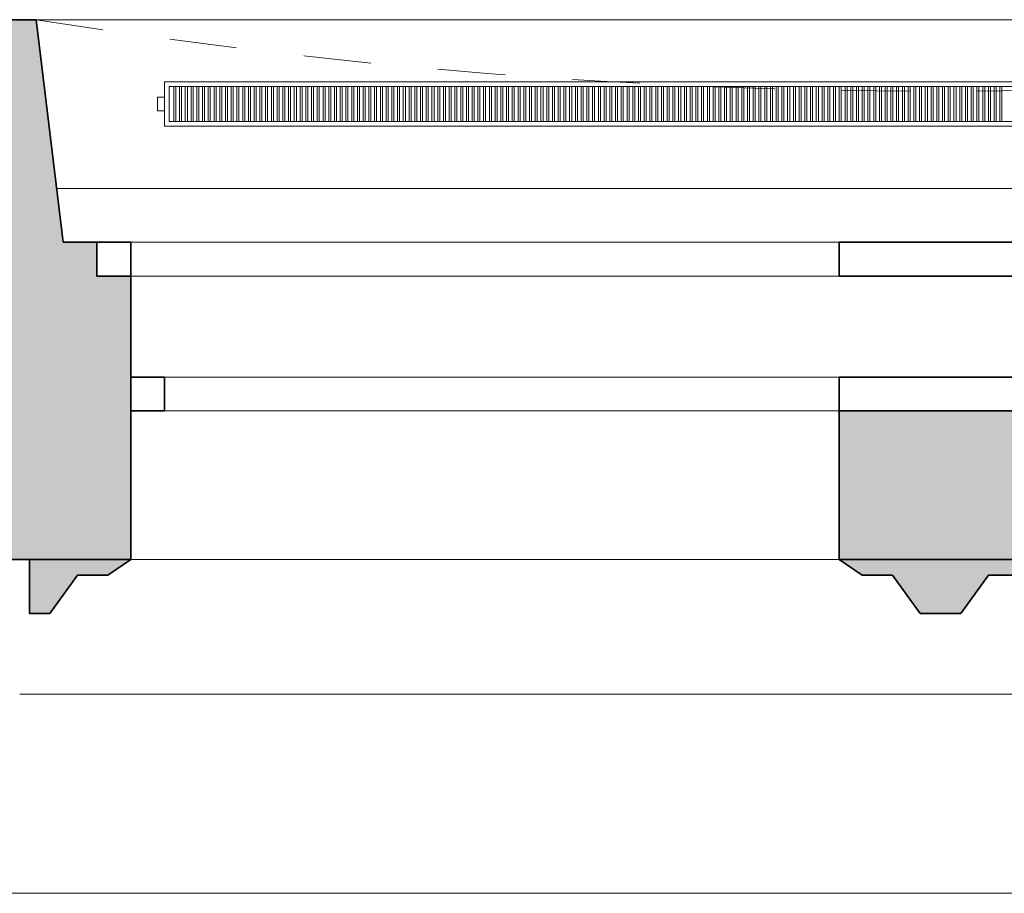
# Model space of a CAD drawing. Header units: metres. Extents: x -0.2 to 46.9, y -0.5 to 28.
# Tile 25 of 30: x 35.4 to 36.8, y -0.5 to 0.8. Entities that reach past the tile are written whole.
import ezdxf

# ---------------------------------------------------------------- set-up
doc = ezdxf.new("R2010")
doc.units = ezdxf.units.M
doc.linetypes.add('AV - Cerch_ 1 tecka 4mm', pattern=[0.006, 0.004, -0.001, 0, -0.001])
for name, color, linetype, lineweight in [('AV-SRAFY', 7, 'Continuous', 35), ('AV-STAVBA', 7, 'Continuous', 18), ('AV-VYBAVENI', 7, 'Continuous', 18)]:
    doc.layers.add(name, color=color, linetype=linetype, lineweight=lineweight)

# ---------------------------------------------------------------- blocks, each defined once
blk = doc.blocks.new('WI_4-4_dvojité - 2400x2350-1624758-3NP')
at = {"layer": 'AV-STAVBA', "color": 254, "linetype": 'AV - Cerch_ 1 tecka 4mm', "lineweight": 13, "true_color": 0xcccccc}
for p, q in [((1.25, 0.4), (-1.25, 0.4)), ((1.2, 0.4), (-1.2, 0.4)), ((-1.2, 0.4), (1.2, 0.4)), ((1.25, -0.4), (-1.25, -0.4)), ((-1.25, -0.4), (1.25, -0.4)), ((1.2, -0.4), (-1.2, -0.4))]:
    blk.add_line(p, q, dxfattribs=at)
at = {"layer": 'AV-STAVBA', "color": 254, "true_color": 0xcccccc}
for p, q in [((-1.2, 0.18), (1.2, 0.18)), ((0.15, 0.18), (1.15, 0.18)), ((1.15, 0.13), (1.15, 0.18)), ((1.2, 0.13), (1.2, 0.18)), ((-1.2, 0.13), (1.2, 0.13)), ((1.15, 0.13), (0.15, 0.13)), ((-1.25, -0.02), (1.25, -0.02)), ((1.2, -0.02), (0.15, -0.02)), ((1.2, -0.02), (1.2, -0.07)), ((1.25, -0.02), (1.25, -0.07)), ((-1.25, -0.07), (1.25, -0.07)), ((0.15, -0.07), (1.2, -0.07))]:
    blk.add_line(p, q, dxfattribs=at)
at = {"layer": 'AV-STAVBA', "color": 254, "lineweight": 35, "true_color": 0xcccccc}
for p, q in [((0.15, 0.13), (0.15, 0.18)), ((1.2, 0.18), (1.15, 0.18)), ((1.15, 0.18), (1.15, 0.13)), ((-0.15, 0.13), (0.15, 0.13)), ((1.15, 0.13), (1.2, 0.13)), ((-0.15, -0.02), (0.15, -0.02)), ((0.15, -0.02), (0.15, -0.07)), ((1.2, -0.07), (1.2, -0.02)), ((0.15, -0.07), (-0.15, -0.07)), ((1.25, -0.07), (1.2, -0.07))]:
    blk.add_line(p, q, dxfattribs=at)
blk = doc.blocks.new('GM_Nika se zkoseným ostěním a klenutým nadpražím - 2600x2550-1220466-3NP')
at = {"layer": 'AV-STAVBA', "color": 254, "linetype": 'AV - Cerch_ 1 tecka 4mm', "lineweight": 13, "true_color": 0xcccccc}
for p, q in [((1.3, 0.4), (-1.3, 0.4)), ((1.34, -0.4), (-1.34, -0.4))]:
    blk.add_line(p, q, dxfattribs=at)
blk.add_arc((0, -8.7937), 8.5, 80.92965, 99.07035, dxfattribs=at)
blk = doc.blocks.new('GM_Nika_zkosené ostění - v850-1221131-3NP')
at = {"layer": 'AV-STAVBA', "color": 254, "linetype": 'AV - Cerch_ 1 tecka 4mm', "lineweight": 13, "true_color": 0xcccccc}
blk.add_line((-1.215, 0.4), (1.465, 0.4), dxfattribs=at)
blk = doc.blocks.new('Šambrána krajní_2NP1 - Šambrána krajní_2NP-1630025-3NP')
at = {"layer": 'AV-STAVBA', "true_color": 0xcccccc}
blk.add_hatch(color=254, dxfattribs=at).paths.add_polyline_path([(36.5698, 0.0282), (36.8698, 0.0282), (36.8698, 0.2482), (36.5698, 0.2482)])
h = blk.add_hatch(color=254, dxfattribs=at)
h.paths.add_polyline_path([(35.3698, -0.0518), (35.3998, -0.0518), (35.441, 0.0048), (35.486, 0.0048), (35.5198, 0.0282), (35.3698, 0.0282)])
h.paths.add_polyline_path([(36.7498, -0.0518), (36.791, 0.0048), (36.836, 0.0048), (36.8698, 0.0282), (36.5698, 0.0282), (36.6037, 0.0048), (36.6487, 0.0048), (36.6898, -0.0518)])
h.paths.add_polyline_path([(38.0398, -0.0518), (38.0698, -0.0518), (38.0698, 0.0282), (37.9198, 0.0282), (37.9537, 0.0048), (37.9987, 0.0048)])
at = {"layer": 'AV-STAVBA', "color": 254, "lineweight": 35, "true_color": 0xcccccc}
for p, q in [((36.8698, 0.2482), (36.5698, 0.2482)), ((36.5698, 0.2482), (36.5698, 0.0282)), ((35.3698, 0.0282), (35.3698, -0.0518)), ((35.5198, 0.0282), (35.3698, 0.0282)), ((35.486, 0.0048), (35.5198, 0.0282)), ((36.8698, 0.0282), (36.5698, 0.0282)), ((36.5698, 0.0282), (36.6037, 0.0048)), ((36.5698, 0.0282), (36.8698, 0.0282)), ((35.3998, -0.0518), (35.441, 0.0048)), ((35.441, 0.0048), (35.486, 0.0048)), ((36.6037, 0.0048), (36.6487, 0.0048)), ((36.6487, 0.0048), (36.6898, -0.0518)), ((36.7498, -0.0518), (36.791, 0.0048)), ((36.791, 0.0048), (36.836, 0.0048)), ((35.3698, -0.0518), (35.3998, -0.0518)), ((36.6898, -0.0518), (36.7498, -0.0518))]:
    blk.add_line(p, q, dxfattribs=at)
at = {"layer": 'AV-STAVBA', "color": 254, "true_color": 0xcccccc}
for p, q in [((35.3554, -0.1718), (38.0937, -0.1718)), ((34.6125, -0.4668), (38.8365, -0.4668))]:
    blk.add_line(p, q, dxfattribs=at)
blk = doc.blocks.new('D0089 - 1514 - OÚPSŘ_Benešova_rvt-1-3NP')
at = {"layer": 'AV-SRAFY', "lineweight": 18, "true_color": 0xcccccc}
h = blk.add_hatch(color=254, dxfattribs=at)
h.paths.add_polyline_path([(33.9791, 0.0282), (35.5198, 0.0282), (35.5198, 0.4482), (35.4698, 0.4482), (35.4698, 0.4982), (35.4198, 0.4982), (35.3798, 0.8282), (33.9791, 0.8282), (33.9791, 0.3582)])
h.paths.add_polyline_path([(38.0721, 0.0282), (39.2648, 0.0282), (39.2648, 0.3282), (39.7648, 0.3282), (39.7648, 0.8282), (38.0598, 0.8282), (38.0198, 0.4982), (37.9698, 0.4982), (37.9698, 0.4482), (37.9198, 0.4482), (37.9198, 0.0282)])
at = {"layer": 'AV-STAVBA', "color": 254, "lineweight": 35, "true_color": 0xcccccc}
for p, q in [((35.3798, 0.8282), (34.0498, 0.8282)), ((35.4198, 0.4982), (35.3798, 0.8282)), ((35.4698, 0.4982), (35.4198, 0.4982)), ((35.4698, 0.4482), (35.4698, 0.4982)), ((35.5198, 0.4482), (35.4698, 0.4482)), ((35.5198, 0.0282), (35.5198, 0.4482)), ((33.9791, 0.0282), (35.5198, 0.0282))]:
    blk.add_line(p, q, dxfattribs=at)
at = {"layer": 'AV-STAVBA', "color": 254, "true_color": 0xcccccc}
for p, q in [((38.0295, 0.5782), (35.4101, 0.5782)), ((36.5698, 0.4482), (35.5198, 0.4482)), ((36.5698, 0.0282), (35.5198, 0.0282))]:
    blk.add_line(p, q, dxfattribs=at)
at = {"layer": 'AV-STAVBA', "color": 254, "lineweight": 18, "true_color": 0xcccccc, "rotation": 180}
for name in ['GM_Nika se zkoseným ostěním a klenutým nadpražím - 2600x2550-1220466-3NP', 'WI_4-4_dvojité - 2400x2350-1624758-3NP']:
    blk.add_blockref(name, (36.7198, 0.4282), dxfattribs=at)
at = {"layer": 'AV-STAVBA', "color": 254, "lineweight": 18, "true_color": 0xcccccc}
for name, p in [('GM_Nika_zkosené ostění - v850-1221131-3NP', (36.5948, 0.4282)), ('Šambrána krajní_2NP1 - Šambrána krajní_2NP-1630025-3NP', (0, 0))]:
    blk.add_blockref(name, p, dxfattribs=at)
blk = doc.blocks.new('PF_Deskový radiátor_připojení boční - 2300_500_66-855974-3NP')
at = {"layer": 'AV-VYBAVENI', "color": 5, "true_color": 0x0000ff}
for p, q in [((1.15, 0.033), (-1.15, 0.033)), ((-1.15, 0.033), (-1.15, -0.033)), ((-1.143, -0.026), (-1.143, 0.026)), ((-1.143, 0.026), (1.143, 0.026)), ((-1.133, 0.026), (-1.136, 0.026)), ((-1.136, 0.026), (-1.136, -0.026)), ((-1.133, -0.026), (-1.133, 0.026)), ((-1.1245, 0.026), (-1.1275, 0.026)), ((-1.1275, 0.026), (-1.1275, -0.026)), ((-1.1245, -0.026), (-1.1245, 0.026)), ((-1.116, 0.026), (-1.119, 0.026)), ((-1.119, 0.026), (-1.119, -0.026)), ((-1.116, -0.026), (-1.116, 0.026)), ((-1.1075, 0.026), (-1.1105, 0.026)), ((-1.1105, 0.026), (-1.1105, -0.026)), ((-1.1075, -0.026), (-1.1075, 0.026)), ((-1.099, 0.026), (-1.102, 0.026)), ((-1.102, 0.026), (-1.102, -0.026)), ((-1.099, -0.026), (-1.099, 0.026)), ((-1.0905, 0.026), (-1.0935, 0.026)), ((-1.0935, 0.026), (-1.0935, -0.026)), ((-1.0905, -0.026), (-1.0905, 0.026)), ((-1.082, 0.026), (-1.085, 0.026)), ((-1.085, 0.026), (-1.085, -0.026)), ((-1.082, -0.026), (-1.082, 0.026)), ((-1.0735, 0.026), (-1.0765, 0.026)), ((-1.0765, 0.026), (-1.0765, -0.026)), ((-1.0735, -0.026), (-1.0735, 0.026)), ((-1.065, 0.026), (-1.068, 0.026)), ((-1.068, 0.026), (-1.068, -0.026)), ((-1.065, -0.026), (-1.065, 0.026)), ((-1.0565, 0.026), (-1.0595, 0.026)), ((-1.0595, 0.026), (-1.0595, -0.026)), ((-1.0565, -0.026), (-1.0565, 0.026)), ((-1.048, 0.026), (-1.051, 0.026)), ((-1.051, 0.026), (-1.051, -0.026)), ((-1.048, -0.026), (-1.048, 0.026)), ((-1.0395, 0.026), (-1.0425, 0.026)), ((-1.0425, 0.026), (-1.0425, -0.026)), ((-1.0395, -0.026), (-1.0395, 0.026)), ((-1.031, 0.026), (-1.034, 0.026)), ((-1.034, 0.026), (-1.034, -0.026)), ((-1.031, -0.026), (-1.031, 0.026)), ((-1.0225, 0.026), (-1.0255, 0.026)), ((-1.0255, 0.026), (-1.0255, -0.026)), ((-1.0225, -0.026), (-1.0225, 0.026)), ((-1.014, 0.026), (-1.017, 0.026)), ((-1.017, 0.026), (-1.017, -0.026)), ((-1.014, -0.026), (-1.014, 0.026)), ((-1.0055, 0.026), (-1.0085, 0.026)), ((-1.0085, 0.026), (-1.0085, -0.026)), ((-1.0055, -0.026), (-1.0055, 0.026)), ((-0.997, 0.026), (-1, 0.026)), ((-1, 0.026), (-1, -0.026)), ((-0.997, -0.026), (-0.997, 0.026)), ((-0.9885, 0.026), (-0.9915, 0.026)), ((-0.9915, 0.026), (-0.9915, -0.026)), ((-0.9885, -0.026), (-0.9885, 0.026)), ((-0.98, 0.026), (-0.983, 0.026)), ((-0.983, 0.026), (-0.983, -0.026)), ((-0.98, -0.026), (-0.98, 0.026)), ((-0.9715, 0.026), (-0.9745, 0.026)), ((-0.9745, 0.026), (-0.9745, -0.026)), ((-0.9715, -0.026), (-0.9715, 0.026)), ((-0.963, 0.026), (-0.966, 0.026)), ((-0.966, 0.026), (-0.966, -0.026)), ((-0.963, -0.026), (-0.963, 0.026)), ((-0.9545, 0.026), (-0.9575, 0.026)), ((-0.9575, 0.026), (-0.9575, -0.026)), ((-0.9545, -0.026), (-0.9545, 0.026)), ((-0.946, 0.026), (-0.949, 0.026)), ((-0.949, 0.026), (-0.949, -0.026)), ((-0.946, -0.026), (-0.946, 0.026)), ((-0.9375, 0.026), (-0.9405, 0.026)), ((-0.9405, 0.026), (-0.9405, -0.026)), ((-0.9375, -0.026), (-0.9375, 0.026)), ((-0.929, 0.026), (-0.932, 0.026)), ((-0.932, 0.026), (-0.932, -0.026)), ((-0.929, -0.026), (-0.929, 0.026)), ((-0.9205, 0.026), (-0.9235, 0.026)), ((-0.9235, 0.026), (-0.9235, -0.026)), ((-0.9205, -0.026), (-0.9205, 0.026)), ((-0.912, 0.026), (-0.915, 0.026)), ((-0.915, 0.026), (-0.915, -0.026)), ((-0.912, -0.026), (-0.912, 0.026)), ((-0.9035, 0.026), (-0.9065, 0.026)), ((-0.9065, 0.026), (-0.9065, -0.026)), ((-0.9035, -0.026), (-0.9035, 0.026)), ((-0.895, 0.026), (-0.898, 0.026)), ((-0.898, 0.026), (-0.898, -0.026)), ((-0.895, -0.026), (-0.895, 0.026)), ((-0.8865, 0.026), (-0.8895, 0.026)), ((-0.8895, 0.026), (-0.8895, -0.026)), ((-0.8865, -0.026), (-0.8865, 0.026)), ((-0.878, 0.026), (-0.881, 0.026)), ((-0.881, 0.026), (-0.881, -0.026)), ((-0.878, -0.026), (-0.878, 0.026)), ((-0.8695, 0.026), (-0.8725, 0.026)), ((-0.8725, 0.026), (-0.8725, -0.026)), ((-0.8695, -0.026), (-0.8695, 0.026)), ((-0.861, 0.026), (-0.864, 0.026)), ((-0.864, 0.026), (-0.864, -0.026)), ((-0.861, -0.026), (-0.861, 0.026)), ((-0.8525, 0.026), (-0.8555, 0.026)), ((-0.8555, 0.026), (-0.8555, -0.026)), ((-0.8525, -0.026), (-0.8525, 0.026)), ((-0.844, 0.026), (-0.847, 0.026)), ((-0.847, 0.026), (-0.847, -0.026)), ((-0.844, -0.026), (-0.844, 0.026)), ((-0.8355, 0.026), (-0.8385, 0.026)), ((-0.8385, 0.026), (-0.8385, -0.026)), ((-0.8355, -0.026), (-0.8355, 0.026)), ((-0.827, 0.026), (-0.83, 0.026)), ((-0.83, 0.026), (-0.83, -0.026)), ((-0.827, -0.026), (-0.827, 0.026)), ((-0.8185, 0.026), (-0.8215, 0.026)), ((-0.8215, 0.026), (-0.8215, -0.026)), ((-0.8185, -0.026), (-0.8185, 0.026)), ((-0.81, 0.026), (-0.813, 0.026)), ((-0.813, 0.026), (-0.813, -0.026)), ((-0.81, -0.026), (-0.81, 0.026)), ((-0.8015, 0.026), (-0.8045, 0.026)), ((-0.8045, 0.026), (-0.8045, -0.026)), ((-0.8015, -0.026), (-0.8015, 0.026)), ((-0.793, 0.026), (-0.796, 0.026)), ((-0.796, 0.026), (-0.796, -0.026)), ((-0.793, -0.026), (-0.793, 0.026)), ((-0.7845, 0.026), (-0.7875, 0.026)), ((-0.7875, 0.026), (-0.7875, -0.026)), ((-0.7845, -0.026), (-0.7845, 0.026)), ((-0.776, 0.026), (-0.779, 0.026)), ((-0.779, 0.026), (-0.779, -0.026)), ((-0.776, -0.026), (-0.776, 0.026)), ((-0.7675, 0.026), (-0.7705, 0.026)), ((-0.7705, 0.026), (-0.7705, -0.026)), ((-0.7675, -0.026), (-0.7675, 0.026)), ((-0.759, 0.026), (-0.762, 0.026)), ((-0.762, 0.026), (-0.762, -0.026)), ((-0.759, -0.026), (-0.759, 0.026)), ((-0.7505, 0.026), (-0.7535, 0.026)), ((-0.7535, 0.026), (-0.7535, -0.026)), ((-0.7505, -0.026), (-0.7505, 0.026)), ((-0.742, 0.026), (-0.745, 0.026)), ((-0.745, 0.026), (-0.745, -0.026)), ((-0.742, -0.026), (-0.742, 0.026)), ((-0.7335, 0.026), (-0.7365, 0.026)), ((-0.7365, 0.026), (-0.7365, -0.026)), ((-0.7335, -0.026), (-0.7335, 0.026)), ((-0.725, 0.026), (-0.728, 0.026)), ((-0.728, 0.026), (-0.728, -0.026)), ((-0.725, -0.026), (-0.725, 0.026)), ((-0.7165, 0.026), (-0.7195, 0.026)), ((-0.7195, 0.026), (-0.7195, -0.026)), ((-0.7165, -0.026), (-0.7165, 0.026)), ((-0.708, 0.026), (-0.711, 0.026)), ((-0.711, 0.026), (-0.711, -0.026)), ((-0.708, -0.026), (-0.708, 0.026)), ((-0.6995, 0.026), (-0.7025, 0.026)), ((-0.7025, 0.026), (-0.7025, -0.026)), ((-0.6995, -0.026), (-0.6995, 0.026)), ((-0.691, 0.026), (-0.694, 0.026)), ((-0.694, 0.026), (-0.694, -0.026)), ((-0.691, -0.026), (-0.691, 0.026)), ((-0.6825, 0.026), (-0.6855, 0.026)), ((-0.6855, 0.026), (-0.6855, -0.026)), ((-0.6825, -0.026), (-0.6825, 0.026)), ((-0.674, 0.026), (-0.677, 0.026)), ((-0.677, 0.026), (-0.677, -0.026)), ((-0.674, -0.026), (-0.674, 0.026)), ((-0.6655, 0.026), (-0.6685, 0.026)), ((-0.6685, 0.026), (-0.6685, -0.026)), ((-0.6655, -0.026), (-0.6655, 0.026)), ((-0.657, 0.026), (-0.66, 0.026)), ((-0.66, 0.026), (-0.66, -0.026)), ((-0.657, -0.026), (-0.657, 0.026)), ((-0.6485, 0.026), (-0.6515, 0.026)), ((-0.6515, 0.026), (-0.6515, -0.026)), ((-0.6485, -0.026), (-0.6485, 0.026)), ((-0.64, 0.026), (-0.643, 0.026)), ((-0.643, 0.026), (-0.643, -0.026)), ((-0.64, -0.026), (-0.64, 0.026)), ((-0.6315, 0.026), (-0.6345, 0.026)), ((-0.6345, 0.026), (-0.6345, -0.026)), ((-0.6315, -0.026), (-0.6315, 0.026)), ((-0.623, 0.026), (-0.626, 0.026)), ((-0.626, 0.026), (-0.626, -0.026)), ((-0.623, -0.026), (-0.623, 0.026)), ((-0.6145, 0.026), (-0.6175, 0.026)), ((-0.6175, 0.026), (-0.6175, -0.026)), ((-0.6145, -0.026), (-0.6145, 0.026)), ((-0.606, 0.026), (-0.609, 0.026)), ((-0.609, 0.026), (-0.609, -0.026)), ((-0.606, -0.026), (-0.606, 0.026)), ((-0.5975, 0.026), (-0.6005, 0.026)), ((-0.6005, 0.026), (-0.6005, -0.026)), ((-0.5975, -0.026), (-0.5975, 0.026)), ((-0.589, 0.026), (-0.592, 0.026)), ((-0.592, 0.026), (-0.592, -0.026)), ((-0.589, -0.026), (-0.589, 0.026)), ((-0.5805, 0.026), (-0.5835, 0.026)), ((-0.5835, 0.026), (-0.5835, -0.026)), ((-0.5805, -0.026), (-0.5805, 0.026)), ((-0.572, 0.026), (-0.575, 0.026)), ((-0.575, 0.026), (-0.575, -0.026)), ((-0.572, -0.026), (-0.572, 0.026)), ((-0.5635, 0.026), (-0.5665, 0.026)), ((-0.5665, 0.026), (-0.5665, -0.026)), ((-0.5635, -0.026), (-0.5635, 0.026)), ((-0.555, 0.026), (-0.558, 0.026)), ((-0.558, 0.026), (-0.558, -0.026)), ((-0.555, -0.026), (-0.555, 0.026)), ((-0.5465, 0.026), (-0.5495, 0.026)), ((-0.5495, 0.026), (-0.5495, -0.026)), ((-0.5465, -0.026), (-0.5465, 0.026)), ((-0.538, 0.026), (-0.541, 0.026)), ((-0.541, 0.026), (-0.541, -0.026)), ((-0.538, -0.026), (-0.538, 0.026)), ((-0.5295, 0.026), (-0.5325, 0.026)), ((-0.5325, 0.026), (-0.5325, -0.026)), ((-0.5295, -0.026), (-0.5295, 0.026)), ((-0.521, 0.026), (-0.524, 0.026)), ((-0.524, 0.026), (-0.524, -0.026)), ((-0.521, -0.026), (-0.521, 0.026)), ((-0.5125, 0.026), (-0.5155, 0.026)), ((-0.5155, 0.026), (-0.5155, -0.026)), ((-0.5125, -0.026), (-0.5125, 0.026)), ((-0.504, 0.026), (-0.507, 0.026)), ((-0.507, 0.026), (-0.507, -0.026)), ((-0.504, -0.026), (-0.504, 0.026)), ((-0.4955, 0.026), (-0.4985, 0.026)), ((-0.4985, 0.026), (-0.4985, -0.026)), ((-0.4955, -0.026), (-0.4955, 0.026)), ((-0.487, 0.026), (-0.49, 0.026)), ((-0.49, 0.026), (-0.49, -0.026)), ((-0.487, -0.026), (-0.487, 0.026)), ((-0.4785, 0.026), (-0.4815, 0.026)), ((-0.4815, 0.026), (-0.4815, -0.026)), ((-0.4785, -0.026), (-0.4785, 0.026)), ((-0.47, 0.026), (-0.473, 0.026)), ((-0.473, 0.026), (-0.473, -0.026)), ((-0.47, -0.026), (-0.47, 0.026)), ((-0.4615, 0.026), (-0.4645, 0.026)), ((-0.4645, 0.026), (-0.4645, -0.026)), ((-0.4615, -0.026), (-0.4615, 0.026)), ((-0.453, 0.026), (-0.456, 0.026)), ((-0.456, 0.026), (-0.456, -0.026)), ((-0.453, -0.026), (-0.453, 0.026)), ((-0.4445, 0.026), (-0.4475, 0.026)), ((-0.4475, 0.026), (-0.4475, -0.026)), ((-0.4445, -0.026), (-0.4445, 0.026)), ((-0.436, 0.026), (-0.439, 0.026)), ((-0.439, 0.026), (-0.439, -0.026)), ((-0.436, -0.026), (-0.436, 0.026)), ((-0.4275, 0.026), (-0.4305, 0.026)), ((-0.4305, 0.026), (-0.4305, -0.026)), ((-0.4275, -0.026), (-0.4275, 0.026)), ((-0.419, 0.026), (-0.422, 0.026)), ((-0.422, 0.026), (-0.422, -0.026)), ((-0.419, -0.026), (-0.419, 0.026)), ((-0.4105, 0.026), (-0.4135, 0.026)), ((-0.4135, 0.026), (-0.4135, -0.026)), ((-0.4105, -0.026), (-0.4105, 0.026)), ((-0.402, 0.026), (-0.405, 0.026)), ((-0.405, 0.026), (-0.405, -0.026)), ((-0.402, -0.026), (-0.402, 0.026)), ((-0.3935, 0.026), (-0.3965, 0.026)), ((-0.3965, 0.026), (-0.3965, -0.026)), ((-0.3935, -0.026), (-0.3935, 0.026)), ((-0.385, 0.026), (-0.388, 0.026)), ((-0.388, 0.026), (-0.388, -0.026)), ((-0.385, -0.026), (-0.385, 0.026)), ((-0.3765, 0.026), (-0.3795, 0.026)), ((-0.3795, 0.026), (-0.3795, -0.026)), ((-0.3765, -0.026), (-0.3765, 0.026)), ((-0.368, 0.026), (-0.371, 0.026)), ((-0.371, 0.026), (-0.371, -0.026)), ((-0.368, -0.026), (-0.368, 0.026)), ((-0.3595, 0.026), (-0.3625, 0.026)), ((-0.3625, 0.026), (-0.3625, -0.026)), ((-0.3595, -0.026), (-0.3595, 0.026)), ((-0.351, 0.026), (-0.354, 0.026)), ((-0.354, 0.026), (-0.354, -0.026)), ((-0.351, -0.026), (-0.351, 0.026)), ((-0.3425, 0.026), (-0.3455, 0.026)), ((-0.3455, 0.026), (-0.3455, -0.026)), ((-0.3425, -0.026), (-0.3425, 0.026)), ((-0.334, 0.026), (-0.337, 0.026)), ((-0.337, 0.026), (-0.337, -0.026)), ((-0.334, -0.026), (-0.334, 0.026)), ((-0.3255, 0.026), (-0.3285, 0.026)), ((-0.3285, 0.026), (-0.3285, -0.026)), ((-0.3255, -0.026), (-0.3255, 0.026)), ((-0.317, 0.026), (-0.32, 0.026)), ((-0.32, 0.026), (-0.32, -0.026)), ((-0.317, -0.026), (-0.317, 0.026)), ((-0.3085, 0.026), (-0.3115, 0.026)), ((-0.3115, 0.026), (-0.3115, -0.026)), ((-0.3085, -0.026), (-0.3085, 0.026)), ((-0.3, 0.026), (-0.303, 0.026)), ((-0.303, 0.026), (-0.303, -0.026)), ((-0.3, -0.026), (-0.3, 0.026)), ((-0.2915, 0.026), (-0.2945, 0.026)), ((-0.2945, 0.026), (-0.2945, -0.026)), ((-0.2915, -0.026), (-0.2915, 0.026)), ((-0.283, 0.026), (-0.286, 0.026)), ((-0.286, 0.026), (-0.286, -0.026)), ((-0.283, -0.026), (-0.283, 0.026)), ((-0.2745, 0.026), (-0.2775, 0.026)), ((-0.2775, 0.026), (-0.2775, -0.026)), ((-0.2745, -0.026), (-0.2745, 0.026)), ((-0.266, 0.026), (-0.269, 0.026)), ((-0.269, 0.026), (-0.269, -0.026)), ((-0.266, -0.026), (-0.266, 0.026)), ((-0.2575, 0.026), (-0.2605, 0.026)), ((-0.2605, 0.026), (-0.2605, -0.026)), ((-0.2575, -0.026), (-0.2575, 0.026)), ((-0.249, 0.026), (-0.252, 0.026)), ((-0.252, 0.026), (-0.252, -0.026)), ((-0.249, -0.026), (-0.249, 0.026)), ((-0.2405, 0.026), (-0.2435, 0.026)), ((-0.2435, 0.026), (-0.2435, -0.026)), ((-0.2405, -0.026), (-0.2405, 0.026)), ((-0.232, 0.026), (-0.235, 0.026)), ((-0.235, 0.026), (-0.235, -0.026)), ((-0.232, -0.026), (-0.232, 0.026)), ((-0.2235, 0.026), (-0.2265, 0.026)), ((-0.2265, 0.026), (-0.2265, -0.026)), ((-0.2235, -0.026), (-0.2235, 0.026)), ((-0.215, 0.026), (-0.218, 0.026)), ((-0.218, 0.026), (-0.218, -0.026)), ((-0.215, -0.026), (-0.215, 0.026)), ((-0.2065, 0.026), (-0.2095, 0.026)), ((-0.2095, 0.026), (-0.2095, -0.026)), ((-0.2065, -0.026), (-0.2065, 0.026)), ((-0.198, 0.026), (-0.201, 0.026)), ((-0.201, 0.026), (-0.201, -0.026)), ((-0.198, -0.026), (-0.198, 0.026)), ((-0.1895, 0.026), (-0.1925, 0.026)), ((-0.1925, 0.026), (-0.1925, -0.026)), ((-0.1895, -0.026), (-0.1895, 0.026)), ((-0.181, 0.026), (-0.184, 0.026)), ((-0.184, 0.026), (-0.184, -0.026)), ((-0.181, -0.026), (-0.181, 0.026)), ((-0.1725, 0.026), (-0.1755, 0.026)), ((-0.1755, 0.026), (-0.1755, -0.026)), ((-0.1725, -0.026), (-0.1725, 0.026)), ((-0.164, 0.026), (-0.167, 0.026)), ((-0.167, 0.026), (-0.167, -0.026)), ((-0.164, -0.026), (-0.164, 0.026)), ((-0.1555, 0.026), (-0.1585, 0.026)), ((-0.1585, 0.026), (-0.1585, -0.026)), ((-0.1555, -0.026), (-0.1555, 0.026)), ((-0.147, 0.026), (-0.15, 0.026)), ((-0.15, 0.026), (-0.15, -0.026)), ((-0.147, -0.026), (-0.147, 0.026)), ((-0.1385, 0.026), (-0.1415, 0.026)), ((-0.1415, 0.026), (-0.1415, -0.026)), ((-0.1385, -0.026), (-0.1385, 0.026)), ((-0.13, 0.026), (-0.133, 0.026)), ((-0.133, 0.026), (-0.133, -0.026)), ((-0.13, -0.026), (-0.13, 0.026)), ((-0.1215, 0.026), (-0.1245, 0.026)), ((-0.1245, 0.026), (-0.1245, -0.026)), ((-0.1215, -0.026), (-0.1215, 0.026)), ((-0.113, 0.026), (-0.116, 0.026)), ((-0.116, 0.026), (-0.116, -0.026)), ((-0.113, -0.026), (-0.113, 0.026)), ((-0.1045, 0.026), (-0.1075, 0.026)), ((-0.1075, 0.026), (-0.1075, -0.026)), ((-0.1045, -0.026), (-0.1045, 0.026)), ((-0.096, 0.026), (-0.099, 0.026)), ((-0.099, 0.026), (-0.099, -0.026)), ((-0.096, -0.026), (-0.096, 0.026)), ((-0.0875, 0.026), (-0.0905, 0.026)), ((-0.0905, 0.026), (-0.0905, -0.026)), ((-0.0875, -0.026), (-0.0875, 0.026)), ((-0.079, 0.026), (-0.082, 0.026)), ((-0.082, 0.026), (-0.082, -0.026)), ((-0.079, -0.026), (-0.079, 0.026)), ((-0.0705, 0.026), (-0.0735, 0.026)), ((-0.0735, 0.026), (-0.0735, -0.026)), ((-0.0705, -0.026), (-0.0705, 0.026)), ((-0.062, 0.026), (-0.065, 0.026)), ((-0.065, 0.026), (-0.065, -0.026)), ((-0.062, -0.026), (-0.062, 0.026)), ((-0.0535, 0.026), (-0.0565, 0.026)), ((-0.0565, 0.026), (-0.0565, -0.026)), ((-0.0535, -0.026), (-0.0535, 0.026)), ((-0.045, 0.026), (-0.048, 0.026)), ((-0.048, 0.026), (-0.048, -0.026)), ((-0.045, -0.026), (-0.045, 0.026)), ((-0.0365, 0.026), (-0.0395, 0.026)), ((-0.0395, 0.026), (-0.0395, -0.026)), ((-0.0365, -0.026), (-0.0365, 0.026)), ((-0.028, 0.026), (-0.031, 0.026)), ((-0.031, 0.026), (-0.031, -0.026)), ((-0.028, -0.026), (-0.028, 0.026)), ((-0.0195, 0.026), (-0.0225, 0.026)), ((-0.0225, 0.026), (-0.0225, -0.026)), ((-0.0195, -0.026), (-0.0195, 0.026)), ((-0.011, 0.026), (-0.014, 0.026)), ((-0.014, 0.026), (-0.014, -0.026)), ((-0.011, -0.026), (-0.011, 0.026)), ((-0.0025, 0.026), (-0.0055, 0.026)), ((-0.0055, 0.026), (-0.0055, -0.026)), ((-0.0025, -0.026), (-0.0025, 0.026)), ((0.006, 0.026), (0.003, 0.026)), ((0.003, 0.026), (0.003, -0.026)), ((0.006, -0.026), (0.006, 0.026)), ((0.0145, 0.026), (0.0115, 0.026)), ((0.0115, 0.026), (0.0115, -0.026)), ((0.0145, -0.026), (0.0145, 0.026)), ((0.023, 0.026), (0.02, 0.026)), ((0.02, 0.026), (0.02, -0.026)), ((0.023, -0.026), (0.023, 0.026)), ((0.0315, 0.026), (0.0285, 0.026)), ((0.0285, 0.026), (0.0285, -0.026)), ((0.0315, -0.026), (0.0315, 0.026)), ((0.04, 0.026), (0.037, 0.026)), ((0.037, 0.026), (0.037, -0.026)), ((0.04, -0.026), (0.04, 0.026)), ((0.0485, 0.026), (0.0455, 0.026)), ((0.0455, 0.026), (0.0455, -0.026)), ((0.0485, -0.026), (0.0485, 0.026)), ((0.057, 0.026), (0.054, 0.026)), ((0.054, 0.026), (0.054, -0.026)), ((0.057, -0.026), (0.057, 0.026)), ((0.0655, 0.026), (0.0625, 0.026)), ((0.0625, 0.026), (0.0625, -0.026)), ((0.0655, -0.026), (0.0655, 0.026)), ((0.074, 0.026), (0.071, 0.026)), ((0.071, 0.026), (0.071, -0.026)), ((0.074, -0.026), (0.074, 0.026)), ((0.0825, 0.026), (0.0795, 0.026)), ((0.0795, 0.026), (0.0795, -0.026)), ((0.0825, -0.026), (0.0825, 0.026)), ((0.091, 0.026), (0.088, 0.026)), ((0.088, 0.026), (0.088, -0.026)), ((0.091, -0.026), (0.091, 0.026)), ((-1.15, 0.01), (-1.16, 0.01)), ((-1.16, 0.01), (-1.16, -0.01)), ((-1.16, 0.01), (-1.16, 0.0097)), ((-1.15, 0.01), (-1.16, 0.01)), ((-1.16, 0.01), (-1.16, 0.0097)), ((-1.16, 0.01), (-1.16, 0.0097)), ((-1.16, -0.0097), (-1.16, -0.01)), ((-1.16, -0.0097), (-1.16, -0.01)), ((-1.16, -0.0097), (-1.16, -0.01)), ((-1.16, -0.01), (-1.15, -0.01)), ((-1.16, -0.01), (-1.15, -0.01)), ((1.143, -0.026), (-1.143, -0.026)), ((-1.136, -0.026), (-1.133, -0.026)), ((-1.1275, -0.026), (-1.1245, -0.026)), ((-1.119, -0.026), (-1.116, -0.026)), ((-1.1105, -0.026), (-1.1075, -0.026)), ((-1.102, -0.026), (-1.099, -0.026)), ((-1.0935, -0.026), (-1.0905, -0.026)), ((-1.085, -0.026), (-1.082, -0.026)), ((-1.0765, -0.026), (-1.0735, -0.026)), ((-1.068, -0.026), (-1.065, -0.026)), ((-1.0595, -0.026), (-1.0565, -0.026)), ((-1.051, -0.026), (-1.048, -0.026)), ((-1.0425, -0.026), (-1.0395, -0.026)), ((-1.034, -0.026), (-1.031, -0.026)), ((-1.0255, -0.026), (-1.0225, -0.026)), ((-1.017, -0.026), (-1.014, -0.026)), ((-1.0085, -0.026), (-1.0055, -0.026)), ((-1, -0.026), (-0.997, -0.026)), ((-0.9915, -0.026), (-0.9885, -0.026)), ((-0.983, -0.026), (-0.98, -0.026)), ((-0.9745, -0.026), (-0.9715, -0.026)), ((-0.966, -0.026), (-0.963, -0.026)), ((-0.9575, -0.026), (-0.9545, -0.026)), ((-0.949, -0.026), (-0.946, -0.026)), ((-0.9405, -0.026), (-0.9375, -0.026)), ((-0.932, -0.026), (-0.929, -0.026)), ((-0.9235, -0.026), (-0.9205, -0.026)), ((-0.915, -0.026), (-0.912, -0.026)), ((-0.9065, -0.026), (-0.9035, -0.026)), ((-0.898, -0.026), (-0.895, -0.026)), ((-0.8895, -0.026), (-0.8865, -0.026)), ((-0.881, -0.026), (-0.878, -0.026)), ((-0.8725, -0.026), (-0.8695, -0.026)), ((-0.864, -0.026), (-0.861, -0.026)), ((-0.8555, -0.026), (-0.8525, -0.026)), ((-0.847, -0.026), (-0.844, -0.026)), ((-0.8385, -0.026), (-0.8355, -0.026)), ((-0.83, -0.026), (-0.827, -0.026)), ((-0.8215, -0.026), (-0.8185, -0.026)), ((-0.813, -0.026), (-0.81, -0.026)), ((-0.8045, -0.026), (-0.8015, -0.026)), ((-0.796, -0.026), (-0.793, -0.026)), ((-0.7875, -0.026), (-0.7845, -0.026)), ((-0.779, -0.026), (-0.776, -0.026)), ((-0.7705, -0.026), (-0.7675, -0.026)), ((-0.762, -0.026), (-0.759, -0.026)), ((-0.7535, -0.026), (-0.7505, -0.026)), ((-0.745, -0.026), (-0.742, -0.026)), ((-0.7365, -0.026), (-0.7335, -0.026)), ((-0.728, -0.026), (-0.725, -0.026)), ((-0.7195, -0.026), (-0.7165, -0.026)), ((-0.711, -0.026), (-0.708, -0.026)), ((-0.7025, -0.026), (-0.6995, -0.026)), ((-0.694, -0.026), (-0.691, -0.026)), ((-0.6855, -0.026), (-0.6825, -0.026)), ((-0.677, -0.026), (-0.674, -0.026)), ((-0.6685, -0.026), (-0.6655, -0.026)), ((-0.66, -0.026), (-0.657, -0.026)), ((-0.6515, -0.026), (-0.6485, -0.026)), ((-0.643, -0.026), (-0.64, -0.026)), ((-0.6345, -0.026), (-0.6315, -0.026)), ((-0.626, -0.026), (-0.623, -0.026)), ((-0.6175, -0.026), (-0.6145, -0.026)), ((-0.609, -0.026), (-0.606, -0.026)), ((-0.6005, -0.026), (-0.5975, -0.026)), ((-0.592, -0.026), (-0.589, -0.026)), ((-0.5835, -0.026), (-0.5805, -0.026)), ((-0.575, -0.026), (-0.572, -0.026)), ((-0.5665, -0.026), (-0.5635, -0.026)), ((-0.558, -0.026), (-0.555, -0.026)), ((-0.5495, -0.026), (-0.5465, -0.026)), ((-0.541, -0.026), (-0.538, -0.026)), ((-0.5325, -0.026), (-0.5295, -0.026)), ((-0.524, -0.026), (-0.521, -0.026)), ((-0.5155, -0.026), (-0.5125, -0.026)), ((-0.507, -0.026), (-0.504, -0.026)), ((-0.4985, -0.026), (-0.4955, -0.026)), ((-0.49, -0.026), (-0.487, -0.026)), ((-0.4815, -0.026), (-0.4785, -0.026)), ((-0.473, -0.026), (-0.47, -0.026)), ((-0.4645, -0.026), (-0.4615, -0.026)), ((-0.456, -0.026), (-0.453, -0.026)), ((-0.4475, -0.026), (-0.4445, -0.026)), ((-0.439, -0.026), (-0.436, -0.026)), ((-0.4305, -0.026), (-0.4275, -0.026)), ((-0.422, -0.026), (-0.419, -0.026)), ((-0.4135, -0.026), (-0.4105, -0.026)), ((-0.405, -0.026), (-0.402, -0.026)), ((-0.3965, -0.026), (-0.3935, -0.026)), ((-0.388, -0.026), (-0.385, -0.026)), ((-0.3795, -0.026), (-0.3765, -0.026)), ((-0.371, -0.026), (-0.368, -0.026)), ((-0.3625, -0.026), (-0.3595, -0.026)), ((-0.354, -0.026), (-0.351, -0.026)), ((-0.3455, -0.026), (-0.3425, -0.026)), ((-0.337, -0.026), (-0.334, -0.026)), ((-0.3285, -0.026), (-0.3255, -0.026)), ((-0.32, -0.026), (-0.317, -0.026)), ((-0.3115, -0.026), (-0.3085, -0.026)), ((-0.303, -0.026), (-0.3, -0.026)), ((-0.2945, -0.026), (-0.2915, -0.026)), ((-0.286, -0.026), (-0.283, -0.026)), ((-0.2775, -0.026), (-0.2745, -0.026)), ((-0.269, -0.026), (-0.266, -0.026)), ((-0.2605, -0.026), (-0.2575, -0.026)), ((-0.252, -0.026), (-0.249, -0.026)), ((-0.2435, -0.026), (-0.2405, -0.026)), ((-0.235, -0.026), (-0.232, -0.026)), ((-0.2265, -0.026), (-0.2235, -0.026)), ((-0.218, -0.026), (-0.215, -0.026)), ((-0.2095, -0.026), (-0.2065, -0.026)), ((-0.201, -0.026), (-0.198, -0.026)), ((-0.1925, -0.026), (-0.1895, -0.026)), ((-0.184, -0.026), (-0.181, -0.026)), ((-0.1755, -0.026), (-0.1725, -0.026)), ((-0.167, -0.026), (-0.164, -0.026)), ((-0.1585, -0.026), (-0.1555, -0.026)), ((-0.15, -0.026), (-0.147, -0.026)), ((-0.1415, -0.026), (-0.1385, -0.026)), ((-0.133, -0.026), (-0.13, -0.026)), ((-0.1245, -0.026), (-0.1215, -0.026)), ((-0.116, -0.026), (-0.113, -0.026)), ((-0.1075, -0.026), (-0.1045, -0.026)), ((-0.099, -0.026), (-0.096, -0.026)), ((-0.0905, -0.026), (-0.0875, -0.026)), ((-0.082, -0.026), (-0.079, -0.026)), ((-0.0735, -0.026), (-0.0705, -0.026)), ((-0.065, -0.026), (-0.062, -0.026)), ((-0.0565, -0.026), (-0.0535, -0.026)), ((-0.048, -0.026), (-0.045, -0.026)), ((-0.0395, -0.026), (-0.0365, -0.026)), ((-0.031, -0.026), (-0.028, -0.026)), ((-0.0225, -0.026), (-0.0195, -0.026)), ((-0.014, -0.026), (-0.011, -0.026)), ((-0.0055, -0.026), (-0.0025, -0.026)), ((0.003, -0.026), (0.006, -0.026)), ((0.0115, -0.026), (0.0145, -0.026)), ((0.02, -0.026), (0.023, -0.026)), ((0.0285, -0.026), (0.0315, -0.026)), ((0.037, -0.026), (0.04, -0.026)), ((0.0455, -0.026), (0.0485, -0.026)), ((0.054, -0.026), (0.057, -0.026)), ((0.0625, -0.026), (0.0655, -0.026)), ((0.071, -0.026), (0.074, -0.026)), ((0.0795, -0.026), (0.0825, -0.026)), ((0.088, -0.026), (0.091, -0.026)), ((-1.15, -0.033), (1.15, -0.033))]:
    blk.add_line(p, q, dxfattribs=at)

msp = doc.modelspace()

# ---------------------------------------------------------------- block references
at = {"lineweight": 5}
msp.add_blockref('D0089 - 1514 - OÚPSŘ_Benešova_rvt-1-3NP', (0, 0), dxfattribs=at)
at = {"layer": 'AV-VYBAVENI', "color": 5, "true_color": 0x0000ff}
msp.add_blockref('PF_Deskový radiátor_připojení boční - 2300_500_66-855974-3NP', (36.7198, 0.7032), dxfattribs=at)

doc.saveas('drawing.dxf')
